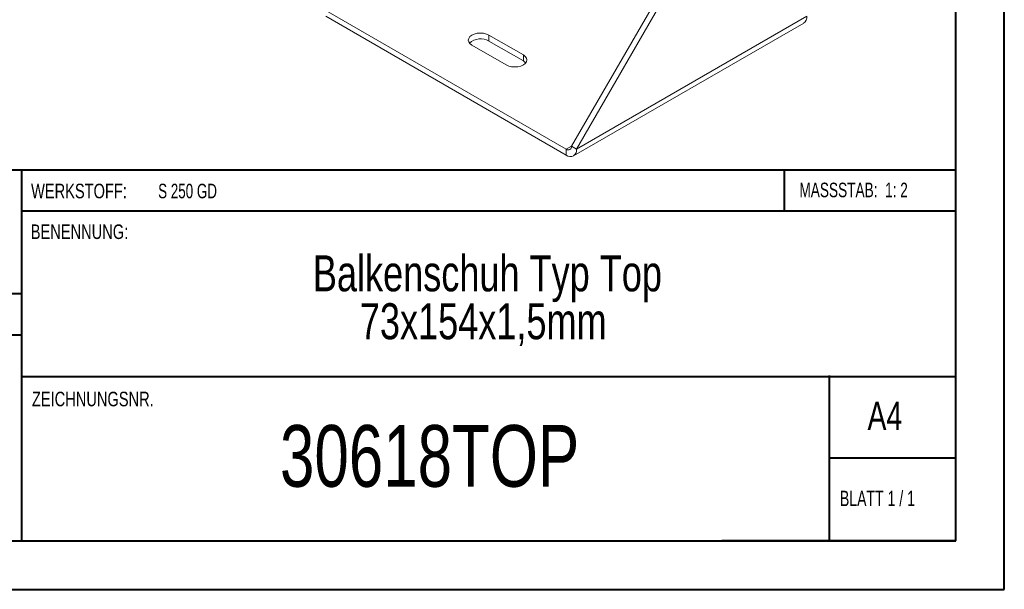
# Model space of a CAD drawing. Header units: millimetres. Extents: x 0 to 210, y 0 to 297.
# Tile 2 of 6: x 109 to 210, y 0 to 59. Entities that reach past the tile are written whole.
import ezdxf

# ---------------------------------------------------------------- set-up
doc = ezdxf.new("R2010")
doc.units = ezdxf.units.MM
doc.styles.add('SLDTEXTSTYLE0', font='TXT', dxfattribs={"width": 0.75})
doc.styles.add('SLDTEXTSTYLE1', font='TXT', dxfattribs={"width": 0.681818})
doc.styles.add('SLDTEXTSTYLE2', font='TXT', dxfattribs={"width": 0.7})
doc.styles.add('SLDTEXTSTYLE3', font='TXT', dxfattribs={"width": 0.6875})

# ---------------------------------------------------------------- blocks, each defined once
blk = doc.blocks.new('SW_NOTE_1')
at = {"color": 0, "linetype": 'Continuous', "lineweight": 0, "char_height": 3.7042, "attachment_point": 2, "style": 'SLDTEXTSTYLE0'}
for s, insert in [('Balkenschuh Typ Top', (24.66, 4.77)), ('73x154x1,5mm', (24.23, -0.16))]:
    blk.add_mtext(s, dxfattribs=dict(at, insert=insert))

msp = doc.modelspace()

# ---------------------------------------------------------------- linework, layer by layer
at = {"color": 7, "linetype": 'Continuous', "lineweight": 40}
for p, q in [((210.08, 0.21), (210.08, 297.21)), ((205.08, 5.21), (205.08, 292.21)), ((205.08, 43.37), (10.11, 43.37)), ((108.91, 43.37), (108.91, 5.12)), ((187.47, 39.12), (187.47, 43.37)), ((205.08, 39.12), (108.91, 39.12)), ((108.91, 30.62), (10.11, 30.62)), ((108.91, 26.37), (10.11, 26.37)), ((108.91, 22.12), (205.08, 22.12)), ((192.08, 5.21), (192.08, 22.21)), ((205.08, 13.71), (192.08, 13.71)), ((10.08, 5.21), (205.08, 5.21)), ((205.08, 5.21), (180.99, 5.21)), ((0.08, 0.21), (210.08, 0.21))]:
    msp.add_line(p, q, dxfattribs=at)
at = {"color": 7, "linetype": 'Continuous', "lineweight": 15}
for p, q in [((165.53, 45.82), (176.49, 64.8)), ((166.06, 45.51), (177.02, 64.5)), ((140.25, 59.8), (165, 45.51)), ((140.25, 59.19), (165, 44.9)), ((166.06, 45.51), (189.75, 59.19)), ((165.75, 44.83), (189.44, 58.5)), ((160.58, 55.21), (157.04, 57.25)), ((157.04, 56.64), (157.04, 57.25)), ((155.28, 56.23), (158.81, 54.19)), ((160.58, 54.6), (157.04, 56.64)), ((160.58, 54.6), (160.58, 55.21)), ((165.53, 45.82), (165, 45.51)), ((165.53, 45.82), (166.06, 45.51)), ((165, 45.51), (165, 44.9))]:
    msp.add_line(p, q, dxfattribs=at)
at = {"color": 7, "linetype": 'Continuous', "lineweight": 15, "flags": 128}
for points in [[(157.04, 57.25), (156.78, 57.36), (156.48, 57.44), (156.16, 57.46), (155.84, 57.44), (155.53, 57.36), (155.28, 57.25), (155.08, 57.1), (154.95, 56.92), (154.91, 56.74), (154.95, 56.55), (155.08, 56.38), (155.28, 56.23)], [(158.81, 54.19), (159.07, 54.07), (159.37, 54), (159.7, 53.98), (160.02, 54), (160.32, 54.07), (160.58, 54.19), (160.78, 54.34), (160.9, 54.51), (160.95, 54.7), (160.9, 54.88), (160.78, 55.06), (160.58, 55.21)], [(160.83, 54.39), (160.78, 54.45), (160.58, 54.6)]]:
    msp.add_lwpolyline(points, dxfattribs=at)
at = {"color": 7, "linetype": 'Continuous', "lineweight": 15}
for centre, radius, start, end in [((189.01, 59.11), 0.739, 305.0133, 6.2988), ((156.18, 55.13), 1.74, 60.1007, 131.4598), ((165.21, 45.77), 0.328, 230.7967, 9.214), ((165.41, 45.41), 0.655, 230.7967, 9.214)]:
    msp.add_arc(centre, radius, start, end, dxfattribs=at)

# ---------------------------------------------------------------- block references
at = {"color": 7, "linetype": 'Continuous', "lineweight": 0}
msp.add_blockref('SW_NOTE_1', (132.22, 29.82), dxfattribs=at)

# ---------------------------------------------------------------- texts
for s, insert, char_height, attachment_point, style in [('WERKSTOFF:', (109.91, 41.96), 1.5, 1, 'SLDTEXTSTYLE0'), ('S 250 GD', (122.99, 41.96), 1.5, 1, 'SLDTEXTSTYLE3'), ('MASSSTAB:  1: 2', (188.99, 42.07), 1.5, 1, 'SLDTEXTSTYLE2'), ('BENENNUNG:', (109.88, 37.77), 1.5, 1, 'SLDTEXTSTYLE0'), ('ZEICHNUNGSNR.', (110, 20.55), 1.5, 1, 'SLDTEXTSTYLE0'), ('A4', (196, 19.52), 2.91, 1, 'SLDTEXTSTYLE0'), ('30618TOP', (150.93, 17.12), 6.35, 2, 'SLDTEXTSTYLE0'), ('BLATT 1 / 1', (193.16, 10.36), 1.5875, 1, 'SLDTEXTSTYLE1')]:
    msp.add_mtext(s, dxfattribs=dict(at, insert=insert, char_height=char_height, attachment_point=attachment_point, style=style))

doc.saveas('drawing.dxf')
